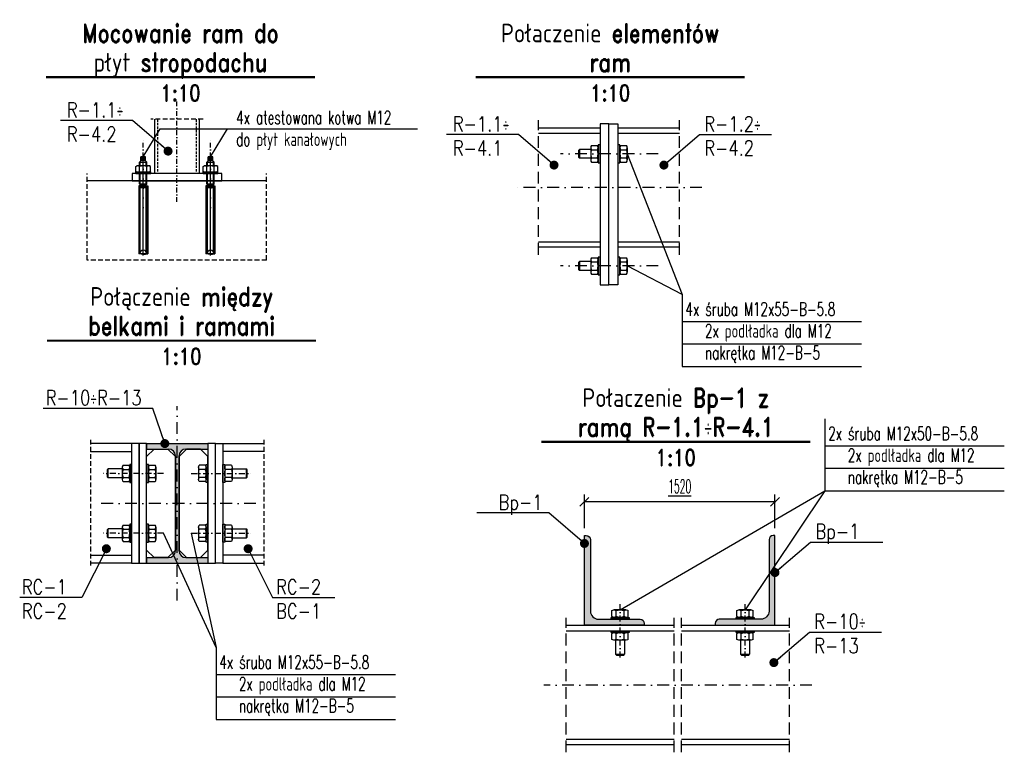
# Model space of a CAD drawing. Header units: millimetres. Extents: x -228255 to 14536, y -140109 to 119945.
# Tile 48 of 123: x -179065 to -177748, y 54477 to 55457. Entities that reach past the tile are written whole.
import ezdxf
from ezdxf.enums import TextEntityAlignment as Align

# ---------------------------------------------------------------- set-up
doc = ezdxf.new("R2010")
doc.units = ezdxf.units.MM
doc.header["$LTSCALE"] = 2.5
for name, pattern in [('DASHDOT', [25.4, 12.7, -6.35, 0, -6.35]), ('DASHDOT2', [12.7, 6.35, -3.175, 0, -3.175]), ('DASHED', [19.049999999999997, 12.7, -6.35]), ('DASHED2', [9.524999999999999, 6.35, -3.175])]:
    doc.linetypes.add(name, pattern=pattern)
for name, color, linetype in [('Gruba', 6, 'Continuous'), ('Laczniki', 30, 'Continuous'), ('LAYER1', 7, 'Continuous'), ('Nr_dzwigar', 42, 'Continuous'), ('Nr_platwie', 230, 'Continuous'), ('Nr_stezenia', 183, 'Continuous'), ('Odnosnik_laczniki', 65, 'Continuous'), ('Osie', 134, 'DASHDOT'), ('Osie_laczniki', 157, 'DASHDOT2'), ('plyty', 2, 'Continuous'), ('Przerywana', 5, 'DASHED'), ('stal', 4, 'Continuous'), ('Stal_nw', 181, 'DASHED2'), ('Stal_przekroj', 1, 'Continuous'), ('Wymiary', 86, 'Continuous')]:
    doc.layers.add(name, color=color, linetype=linetype)
doc.styles.get("Standard").update_dxf_attribs({"font": 'romans.shx', "width": 0.65})
doc.styles.add('style1', font='romand.shx', dxfattribs={"width": 0.8})
doc.styles.add('style3', font='romans.shx', dxfattribs={"width": 0.5})
doc.dimstyles.new('Skala_10', dxfattribs={"dimtxt": 18, "dimasz": 12, "dimexe": 10, "dimexo": 10, "dimgap": 10, "dimtad": 1, "dimdec": 0, "dimdsep": 46, "dimtxsty": 'style3', "dimblk": 'OBLIQUE', "dimcen": 0, "dimdle": 1, "dimclrd": 256, "dimclre": 256, "dimclrt": 31, "dimadec": 1, "dimazin": 0, "dimtfac": 1, "dimtdec": 0, "dimtix": 1, "dimtmove": 2, "dimatfit": 0, "dimldrblk": 'DOT', "dimfxl": 1, "dimtolj": 1, "dimtzin": 0, "dimlwd": -1, "dimlwe": -1, "dimarcsym": 0})
doc.dimstyles.new('Skala_10$7', dxfattribs={"dimscale": 0, "dimtxt": 18, "dimasz": 12, "dimexe": 10, "dimexo": 15, "dimgap": 5, "dimtad": 1, "dimdec": 0, "dimrnd": 0.5, "dimzin": 9, "dimdsep": 46, "dimtxsty": 'Standard', "dimblk1": 'OBLIQUE', "dimblk2": 'OBLIQUE', "dimsah": 1, "dimcen": 10, "dimdle": 10, "dimclrt": 31, "dimadec": 0, "dimazin": 0, "dimtfac": 1, "dimtdec": 0, "dimtmove": 2, "dimatfit": 3, "dimldrblk": 'DOT', "dimfxl": 1, "dimtolj": 1, "dimtzin": 9, "dimarcsym": 0})

# ---------------------------------------------------------------- blocks, each defined once
blk = doc.blocks.new('CLMP3', base_point=(-302.1, 681.15297))
at = {"layer": 'LAYER1', "color": 0, "linetype": 'Continuous'}
for p, q in [((-292.1, 813.36421), (-298.1, 812.61421)), ((-298.1, 721.36421), (-298.1, 812.61421)), ((-297.1, 812.61421), (-287.1, 812.61421)), ((-297.1, 812.61421), (-297.1, 723.87843)), ((-296.2, 809.7524), (-296.2, 723.87843)), ((-292.1, 814.77261), (-292.1, 681.15297)), ((-292.1, 813.36421), (-286.1, 812.61421)), ((-288, 809.7524), (-288, 723.87843)), ((-287.1, 812.61421), (-287.1, 723.87843)), ((-286.1, 721.36421), (-286.1, 812.61421)), ((-292.1, 721.36421), (-298.1, 721.36421)), ((-287.1, 723.87843), (-297.1, 723.87843)), ((-297.1, 723.87843), (-296.54289, 723.32132)), ((-297.1, 718.85), (-296.54289, 719.40711)), ((-287.1, 718.85), (-297.1, 718.85)), ((-297.1, 718.85), (-297.1, 704.85)), ((-296.25, 722.61421), (-296.25, 720.11421)), ((-296.2, 718.85), (-296.2, 704.85)), ((-289.03356, 722.61421), (-295.15168, 722.61421)), ((-289.03356, 720.11421), (-295.15168, 720.11421)), ((-292.1, 721.36421), (-286.1, 721.36421)), ((-288, 718.85), (-288, 704.85)), ((-287.95, 722.61421), (-287.95, 720.11421)), ((-287.1, 723.87843), (-287.65711, 723.32132)), ((-287.1, 718.85), (-287.65711, 719.40711)), ((-287.1, 718.85), (-287.1, 704.85)), ((-282.1, 704.85), (-302.1, 704.85)), ((-302.1, 704.85), (-302.1, 702.85)), ((-282.1, 702.85), (-302.1, 702.85)), ((-301.91495, 702.0908099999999), (-300.6, 702.85)), ((-301.91495, 702.0908099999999), (-301.91495, 695.60919)), ((-283.6, 702.85), (-300.6, 702.85)), ((-297.00748, 702.0908099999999), (-297.00748, 695.60919)), ((-292.1, 704.85), (-292.1, 704.85)), ((-287.19252, 702.0908099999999), (-287.19252, 695.60919)), ((-282.28505, 702.0908099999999), (-283.6, 702.85)), ((-282.28505, 702.0908099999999), (-282.28505, 695.60919)), ((-282.1, 704.85), (-282.1, 702.85)), ((-301.91495, 695.60919), (-300.6, 694.85)), ((-300.6, 694.85), (-283.6, 694.85)), ((-297.1, 694.85), (-297.1, 689.98551)), ((-287.1, 689.98551), (-297.1, 689.98551)), ((-295.36198, 687.9142099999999), (-297.1, 689.98551)), ((-296.2, 694.85), (-296.2, 688.91293)), ((-295.36198, 687.9142099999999), (-295.36198, 682.86653)), ((-293.73099, 687.90791), (-293.73099, 682.86653)), ((-290.46901, 687.90791), (-290.46901, 682.86653)), ((-288.83802, 687.9142099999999), (-287.1, 689.98551)), ((-288.83802, 687.9142099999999), (-288.83802, 682.86653)), ((-288, 694.85), (-288, 688.91293)), ((-287.1, 694.85), (-287.1, 689.98551)), ((-282.28505, 695.60919), (-283.6, 694.85)), ((-295.36198, 682.86653), (-294.92496, 682.61421)), ((-294.92496, 682.61421), (-289.27504, 682.61421)), ((-288.83802, 682.86653), (-289.27504, 682.61421))]:
    blk.add_line(p, q, dxfattribs=at)
at = {"layer": 'LAYER1', "color": 0, "linetype": 'DASHED'}
for p, q in [((-297.35, 704.85), (-297.35, 702.85)), ((-286.85, 704.85), (-286.85, 702.85))]:
    blk.add_line(p, q, dxfattribs=at)
at = {"layer": 'LAYER1', "color": 0, "linetype": 'Continuous'}
for centre, radius, start, end in [((-292.1, 812.61421), 5, 180, 0), ((-297.25, 722.61421), 1, 0, 45), ((-297.25, 720.11421), 1, 315, 0), ((-286.95, 722.61421), 1, 135, 180), ((-286.95, 720.11421), 1, 180, 225), ((-299.44757, 698.54908), 4.3009218, 55.434907, 120), ((-292.1, 686.60919), 16.240811, 72.41204599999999, 107.58795), ((-284.75243, 698.54908), 4.3009218, 59.99999999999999, 124.56509), ((-299.44757, 699.15092), 4.3009218, 240, 304.56509), ((-292.1, 711.0908099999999), 16.240811, 252.41205, 287.58795), ((-294.54195, 689.085), 1.4294021, 234.99226, 304.56509), ((-292.1, 693.0532), 5.397598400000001, 252.41205, 287.58795), ((-289.65805, 689.085), 1.4294021, 235.43491, 305.00774), ((-284.75243, 699.15092), 4.3009218, 235.43491, 300.0000000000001), ((-294.54195, 684.04362), 1.4294021, 240, 304.56509), ((-292.1, 688.01181), 5.397598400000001, 252.41205, 287.58795), ((-289.65805, 684.04362), 1.4294021, 235.43491, 300.0000000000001)]:
    blk.add_arc(centre, radius, start, end, dxfattribs=at)
blk = doc.blocks.new('HAS_M10')
blk.add_blockref('CLMP3', (-10, -23.69703000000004))
blk = doc.blocks.new('nakretkaM12')
at = {"ltscale": 0.2}
for p, q in [((-10, 8.227241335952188), (-10, 5.484827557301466)), ((-10, 5.484827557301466), (-9.999999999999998, -5.48482755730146)), ((-9.000000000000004, 10.96965511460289), (-1.000000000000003, 10.96965511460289)), ((-9.000000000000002, 5.484827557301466), (-0.9999999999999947, 5.484827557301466)), ((0, 8.227241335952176), (0, 5.484827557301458)), ((0, 5.484827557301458), (0, -5.48482755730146)), ((-10, -5.48482755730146), (-10, -8.227241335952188)), ((-8.999999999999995, -5.484827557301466), (-0.9999999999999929, -5.484827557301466)), ((-9.000000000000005, -10.96965511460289), (-0.9999999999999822, -10.96965511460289)), ((0, -5.48482755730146), (0, -8.2272413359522))]:
    blk.add_line(p, q, dxfattribs=at)
for centre, radius, start, end in [((-5.739583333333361, 8.227241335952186), 4.260416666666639, 139.9320129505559, 220.0679870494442), ((5.541666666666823, 1.190212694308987e-14), 15.54166666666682, 159.3345218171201, 200.66547818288), ((-4.260416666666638, 8.227241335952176), 4.260416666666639, 319.9320129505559, 40.06798704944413), ((-15.54166666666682, -8.881784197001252e-16), 15.54166666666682, 339.33452181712, 20.66547818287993), ((-5.739583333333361, -8.227241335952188), 4.260416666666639, 139.9320129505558, 220.0679870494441), ((-4.260416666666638, -8.2272413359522), 4.260416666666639, 319.9320129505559, 40.06798704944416)]:
    blk.add_arc(centre, radius, start, end, dxfattribs=at)
blk = doc.blocks.new('_Dot')
at = {"color": 0, "linetype": 'ByBlock', "lineweight": -2}
blk.add_line((-0.5, 0), (-1, 0), dxfattribs=at)
at = {"color": 0, "linetype": 'ByBlock', "const_width": 0.5}
blk.add_lwpolyline([(-0.25, 0, 1), (0.25, 0, 1)], format="xyb", close=True, dxfattribs=at)
blk = doc.blocks.new('_Oblique')
at = {"color": 0, "linetype": 'ByBlock', "lineweight": -2}
blk.add_line((-0.5, -0.5), (0.5, 0.5), dxfattribs=at)
blk = doc.blocks.new('I160PE')
for p, q in [((-41, 160), (41, 160)), ((-41, 160), (-41, 152.6)), ((41, 160), (41, 152.6)), ((-41, 152.6), (-11.5, 152.6)), ((11.5, 152.6), (41, 152.6)), ((-2.5, 16.4), (-2.5, 143.6)), ((2.5, 16.4), (2.5, 143.6)), ((-41, 7.4), (-11.5, 7.399999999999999)), ((-41, 7.4), (-41, 0)), ((-41, 0), (41, 0)), ((11.5, 7.399999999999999), (41, 7.4)), ((41, 7.4), (41, 0))]:
    blk.add_line(p, q)
for centre, start, end in [((-11.5, 143.6), 0, 90), ((11.5, 143.6), 90, 180), ((-11.5, 16.4), 270, 0), ((11.5, 16.4), 180, 270)]:
    blk.add_arc(centre, 9, start, end)
blk = doc.blocks.new('L120x80x8')
blk.add_lwpolyline([(0, 0), (7.34788079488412e-15, 120), (2.500000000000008, 120, -0.4142135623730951), (8.000000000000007, 114.5), (8, 19, 0.4142135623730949), (19, 7.999999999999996), (74.49999999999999, 7.999999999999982, -0.4142135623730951), (79.99999999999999, 2.499999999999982), (79.99999999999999, -1.959434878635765e-14), (0, 0)], format="xyb")
blk = doc.blocks.new('*D642')
at = {"layer": 'Defpoints', "color": 0, "ltscale": 0.5, "transparency": 16777216}
for p in [(-178309.4645634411, 54812.3441635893), (-178309.4645634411, 54767.31882481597), (-178054.4645634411, 54767.31882481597)]:
    blk.add_point(p, dxfattribs=at)
at = {"layer": 'Wymiary', "ltscale": 0.5, "transparency": 16777216}
for p, q in [((-178053.4645634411, 54812.3441635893), (-178310.4645634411, 54812.3441635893)), ((-178309.4645634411, 54777.31882481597), (-178309.4645634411, 54822.3441635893)), ((-178054.4645634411, 54777.31882481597), (-178054.4645634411, 54822.3441635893))]:
    blk.add_line(p, q, dxfattribs=at)
at = {"layer": 'Wymiary', "ltscale": 0.5, "transparency": 16777216, "xscale": 12, "yscale": 12, "zscale": 12, "rotation": 180}
blk.add_blockref('_Oblique', (-178309.4645634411, 54812.3441635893), dxfattribs=at)
at = {"layer": 'Wymiary', "ltscale": 0.5, "transparency": 16777216, "xscale": 12, "yscale": 12, "zscale": 12}
blk.add_blockref('_Oblique', (-178054.4645634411, 54812.3441635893), dxfattribs=at)
at = {"layer": 'Wymiary', "color": 31, "ltscale": 0.5, "transparency": 16777216, "insert": (-178181.9645634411, 54833.1441635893), "char_height": 18, "attachment_point": 5, "style": 'style3'}
blk.add_mtext('\\A1;\\L1520', dxfattribs=at)

msp = doc.modelspace()

# ---------------------------------------------------------------- hatches: boundary and pattern name
at = {"layer": 'Stal_przekroj', "ltscale": 0.5}
h = msp.add_hatch(color=256, dxfattribs=at)
h.dxf.hatch_style = 1
h.paths.add_polyline_path([(-178813.3481012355, 54737.71409908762), (-178842.8481012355, 54737.71409908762, -0.4142135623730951), (-178851.8481012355, 54746.71409908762), (-178851.8481012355, 54873.91409908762, -0.4142135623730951), (-178842.8481012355, 54882.91409908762), (-178813.3481012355, 54882.91409908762), (-178813.3481012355, 54890.31409908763), (-178895.3481012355, 54890.31409908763), (-178895.3481012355, 54882.91409908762), (-178865.8481012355, 54882.91409908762, -0.4142135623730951), (-178856.8481012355, 54873.91409908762), (-178856.8481012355, 54746.71409908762, -0.4142135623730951), (-178865.8481012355, 54737.71409908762), (-178895.3481012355, 54737.71409908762), (-178895.3481012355, 54730.31409908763), (-178813.3481012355, 54730.31409908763)])
h = msp.add_hatch(color=256, dxfattribs=at)
h.dxf.hatch_style = 1
h.paths.add_polyline_path([(-178234.9645634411, 54655.31882481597), (-178290.4645634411, 54655.31882481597, -0.414213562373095), (-178301.4645634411, 54666.31882481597), (-178301.4645634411, 54761.81882481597, 0.4142135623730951), (-178306.9645634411, 54767.31882481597), (-178309.4645634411, 54767.31882481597), (-178309.4645634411, 54647.31882481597), (-178229.4645634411, 54647.31882481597), (-178229.4645634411, 54649.81882481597, 0.4142135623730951)])
h = msp.add_hatch(color=256, dxfattribs=at)
h.dxf.hatch_style = 1
h.paths.add_polyline_path([(-178054.4645634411, 54767.31882481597), (-178056.9645634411, 54767.31882481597, 0.4142135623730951), (-178062.4645634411, 54761.81882481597), (-178062.4645634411, 54666.31882481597, -0.4142135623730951), (-178073.4645634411, 54655.31882481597), (-178128.9645634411, 54655.31882481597, 0.4142135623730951), (-178134.4645634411, 54649.81882481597), (-178134.4645634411, 54647.31882481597), (-178054.4645634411, 54647.31882481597)])

# ---------------------------------------------------------------- linework, layer by layer
at = {"layer": 'Gruba', "const_width": 3}
for points in [[(-179029.9940108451, 55380.38646387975), (-178669.9940108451, 55380.38646387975)], [(-178454.9940108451, 55380.38646387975), (-178094.9940108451, 55380.38646387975)], [(-179028.6888457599, 55027.95067716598), (-178668.6888457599, 55027.95067716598)], [(-178367.1924493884, 54892.62412127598), (-178007.1924493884, 54892.62412127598)]]:
    msp.add_lwpolyline(points, dxfattribs=at)
at = {"layer": 'Laczniki', "ltscale": 0.5}
for p, q in [((-178317.1167988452, 55282.85023629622), (-178316.1167988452, 55283.85023629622)), ((-178317.1167988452, 55272.85023629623), (-178317.1167988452, 55282.85023629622)), ((-178317.1167988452, 55272.85023629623), (-178316.1167988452, 55271.85023629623)), ((-178301.1167988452, 55283.85023629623), (-178316.1167988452, 55283.85023629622)), ((-178316.1167988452, 55283.85023629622), (-178316.1167988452, 55271.85023629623)), ((-178301.1167988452, 55271.85023629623), (-178316.1167988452, 55271.85023629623)), ((-178317.1167988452, 55132.85023629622), (-178316.1167988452, 55133.85023629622)), ((-178317.1167988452, 55122.85023629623), (-178317.1167988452, 55132.85023629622)), ((-178301.1167988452, 55133.85023629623), (-178316.1167988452, 55133.85023629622)), ((-178316.1167988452, 55133.85023629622), (-178316.1167988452, 55121.85023629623)), ((-178317.1167988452, 55122.85023629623), (-178316.1167988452, 55121.85023629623)), ((-178301.1167988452, 55121.85023629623), (-178316.1167988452, 55121.85023629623))]:
    msp.add_line(p, q, dxfattribs=at)
at = {"layer": 'Laczniki', "ltscale": 0.2}
for p, q in [((-178947.8481012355, 54855.31409908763), (-178946.8481012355, 54856.31409908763)), ((-178947.8481012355, 54845.31409908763), (-178947.8481012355, 54855.31409908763)), ((-178927.8481012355, 54856.31409908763), (-178946.8481012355, 54856.31409908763)), ((-178946.8481012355, 54844.31409908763), (-178946.8481012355, 54856.31409908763)), ((-178780.8481012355, 54856.31409908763), (-178761.8481012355, 54856.31409908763)), ((-178760.8481012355, 54855.31409908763), (-178761.8481012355, 54856.31409908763)), ((-178761.8481012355, 54844.31409908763), (-178761.8481012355, 54856.31409908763)), ((-178760.8481012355, 54845.31409908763), (-178760.8481012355, 54855.31409908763)), ((-178947.8481012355, 54845.31409908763), (-178946.8481012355, 54844.31409908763)), ((-178927.8481012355, 54844.31409908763), (-178946.8481012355, 54844.31409908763)), ((-178780.8481012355, 54844.31409908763), (-178761.8481012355, 54844.31409908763)), ((-178760.8481012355, 54845.31409908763), (-178761.8481012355, 54844.31409908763)), ((-178947.8481012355, 54775.31409908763), (-178946.8481012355, 54776.31409908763)), ((-178947.8481012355, 54765.31409908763), (-178947.8481012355, 54775.31409908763)), ((-178927.8481012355, 54776.31409908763), (-178946.8481012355, 54776.31409908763)), ((-178946.8481012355, 54764.31409908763), (-178946.8481012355, 54776.31409908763)), ((-178780.8481012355, 54776.31409908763), (-178761.8481012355, 54776.31409908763)), ((-178760.8481012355, 54775.31409908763), (-178761.8481012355, 54776.31409908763)), ((-178761.8481012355, 54764.31409908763), (-178761.8481012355, 54776.31409908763)), ((-178760.8481012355, 54765.31409908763), (-178760.8481012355, 54775.31409908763)), ((-178947.8481012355, 54765.31409908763), (-178946.8481012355, 54764.31409908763)), ((-178927.8481012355, 54764.31409908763), (-178946.8481012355, 54764.31409908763)), ((-178780.8481012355, 54764.31409908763), (-178761.8481012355, 54764.31409908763)), ((-178760.8481012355, 54765.31409908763), (-178761.8481012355, 54764.31409908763)), ((-178267.6927123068, 54627.40181262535), (-178267.6927123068, 54608.40181262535)), ((-178255.6927123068, 54627.40181262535), (-178255.6927123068, 54608.40181262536)), ((-178100.4645634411, 54627.40181262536), (-178100.4645634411, 54608.40181262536)), ((-178088.4645634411, 54627.40181262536), (-178088.4645634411, 54608.40181262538)), ((-178266.6927123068, 54607.40181262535), (-178267.6927123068, 54608.40181262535)), ((-178267.6927123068, 54608.40181262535), (-178255.6927123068, 54608.40181262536)), ((-178266.6927123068, 54607.40181262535), (-178256.6927123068, 54607.40181262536)), ((-178256.6927123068, 54607.40181262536), (-178255.6927123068, 54608.40181262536)), ((-178099.4645634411, 54607.40181262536), (-178100.4645634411, 54608.40181262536)), ((-178100.4645634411, 54608.40181262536), (-178088.4645634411, 54608.40181262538)), ((-178099.4645634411, 54607.40181262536), (-178089.4645634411, 54607.40181262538)), ((-178089.4645634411, 54607.40181262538), (-178088.4645634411, 54608.40181262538))]:
    msp.add_line(p, q, dxfattribs=at)
at = {"layer": 'Laczniki', "ltscale": 0.5}
for points in [[(-178291.1167988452, 55265.85023629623), (-178288.6167988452, 55265.85023629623), (-178288.6167988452, 55289.85023629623), (-178291.1167988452, 55289.85023629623)], [(-178264.6167988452, 55265.85023629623), (-178262.1167988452, 55265.85023629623), (-178262.1167988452, 55289.85023629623), (-178264.6167988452, 55289.85023629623)], [(-178291.1167988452, 55115.85023629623), (-178288.6167988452, 55115.85023629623), (-178288.6167988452, 55139.85023629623), (-178291.1167988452, 55139.85023629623)], [(-178264.6167988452, 55115.85023629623), (-178262.1167988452, 55115.85023629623), (-178262.1167988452, 55139.85023629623), (-178264.6167988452, 55139.85023629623)]]:
    msp.add_lwpolyline(points, close=True, dxfattribs=at)
at = {"layer": 'Laczniki', "ltscale": 0.2}
for points in [[(-178917.8481012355, 54838.31409908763), (-178915.3481012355, 54838.31409908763), (-178915.3481012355, 54862.31409908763), (-178917.8481012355, 54862.31409908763)], [(-178895.3481012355, 54838.31409908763), (-178892.8481012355, 54838.31409908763), (-178892.8481012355, 54862.31409908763), (-178895.3481012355, 54862.31409908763)], [(-178813.3481012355, 54838.31409908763), (-178815.8481012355, 54838.31409908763), (-178815.8481012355, 54862.31409908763), (-178813.3481012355, 54862.31409908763)], [(-178790.8481012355, 54838.31409908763), (-178793.3481012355, 54838.31409908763), (-178793.3481012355, 54862.31409908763), (-178790.8481012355, 54862.31409908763)], [(-178917.8481012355, 54758.31409908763), (-178915.3481012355, 54758.31409908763), (-178915.3481012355, 54782.31409908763), (-178917.8481012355, 54782.31409908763)], [(-178895.3481012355, 54758.31409908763), (-178892.8481012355, 54758.31409908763), (-178892.8481012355, 54782.31409908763), (-178895.3481012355, 54782.31409908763)], [(-178813.3481012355, 54758.31409908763), (-178815.8481012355, 54758.31409908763), (-178815.8481012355, 54782.31409908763), (-178813.3481012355, 54782.31409908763)], [(-178790.8481012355, 54758.31409908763), (-178793.3481012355, 54758.31409908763), (-178793.3481012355, 54782.31409908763), (-178790.8481012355, 54782.31409908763)], [(-178273.6927123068, 54655.31882481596), (-178273.6927123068, 54657.81882481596), (-178249.6927123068, 54657.81882481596), (-178249.6927123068, 54655.31882481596)], [(-178106.4645634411, 54655.31882481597), (-178106.4645634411, 54657.81882481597), (-178082.4645634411, 54657.81882481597), (-178082.4645634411, 54655.31882481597)], [(-178273.6927123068, 54637.40181262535), (-178273.6927123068, 54639.90181262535), (-178249.6927123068, 54639.90181262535), (-178249.6927123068, 54637.40181262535)], [(-178106.4645634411, 54637.40181262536), (-178106.4645634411, 54639.90181262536), (-178082.4645634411, 54639.90181262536), (-178082.4645634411, 54637.40181262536)]]:
    msp.add_lwpolyline(points, close=True, dxfattribs=at)
at = {"layer": 'Odnosnik_laczniki', "ltscale": 0.2}
for p, q in [((-178899.8775757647, 55273.91008757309), (-178877.0202549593, 55311.19870470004)), ((-178877.0202549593, 55311.19870470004), (-178532.7740883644, 55311.19870470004)), ((-178809.8775757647, 55273.91008757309), (-178787.0202549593, 55311.19870470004))]:
    msp.add_line(p, q, dxfattribs=at)
at = {"layer": 'Odnosnik_laczniki', "ltscale": 0.5}
for p, q in [((-178252.1167988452, 55277.85023629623), (-178178.7165554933, 55089.54728697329)), ((-178178.7165554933, 55089.54728697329), (-178252.1167988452, 55127.85023629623)), ((-178178.7165554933, 55089.54728697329), (-178178.7165554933, 54993.54728697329)), ((-178178.7165554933, 55053.54728697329), (-177938.7165554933, 55053.54728697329)), ((-178178.7165554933, 55023.54728697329), (-177938.7165554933, 55023.54728697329)), ((-178178.7165554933, 54993.54728697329), (-177938.7165554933, 54993.54728697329)), ((-177987.6055143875, 54923.17800988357), (-177987.6055143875, 54827.17800988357)), ((-177987.6055143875, 54887.17800988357), (-177747.6055143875, 54887.17800988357)), ((-177987.6055143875, 54857.17800988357), (-177747.6055143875, 54857.17800988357)), ((-178261.6927123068, 54667.81882481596), (-177987.6055143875, 54827.17800988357)), ((-177987.6055143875, 54827.17800988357), (-178094.4645634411, 54667.81882481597)), ((-177987.6055143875, 54827.17800988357), (-177747.6055143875, 54827.17800988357)), ((-178802.4478578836, 54617.32608740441), (-178872.8481012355, 54770.31409908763)), ((-178835.8481012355, 54770.31409908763), (-178802.4478578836, 54617.32608740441)), ((-178802.4478578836, 54617.32608740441), (-178802.4478578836, 54521.32608740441)), ((-178802.4478578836, 54581.32608740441), (-178562.4478578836, 54581.32608740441)), ((-178802.4478578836, 54551.32608740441), (-178562.4478578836, 54551.32608740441)), ((-178802.4478578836, 54521.32608740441), (-178562.4478578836, 54521.32608740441))]:
    msp.add_line(p, q, dxfattribs=at)
at = {"layer": 'Osie', "ltscale": 0.2}
for p, q in [((-178854.8775757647, 55213.46147487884), (-178854.8775757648, 55349.81850501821)), ((-178899.8775757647, 55196.6742991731), (-178899.8775757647, 55296.6742991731)), ((-178809.8775757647, 55196.6742991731), (-178809.8775757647, 55296.6742991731))]:
    msp.add_line(p, q, dxfattribs=at)
at = {"layer": 'Osie', "ltscale": 0.5}
for p, q in [((-178210.6167988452, 55277.85023629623), (-178341.6167988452, 55277.85023629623)), ((-178152.1605011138, 55232.85023629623), (-178401.0730965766, 55232.85023629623)), ((-178210.6167988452, 55127.85023629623), (-178341.6167988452, 55127.85023629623)), ((-178854.3481012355, 54680.31409908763), (-178854.3481012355, 54940.31409908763)), ((-178749.1102082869, 54810.31409908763), (-178959.5859941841, 54810.31409908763)), ((-178005.0082657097, 54567.31882481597), (-178363.9208611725, 54567.31882481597))]:
    msp.add_line(p, q, dxfattribs=at)
at = {"layer": 'Osie_laczniki', "ltscale": 0.5}
for p, q in [((-178872.8481012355, 54850.31409908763), (-178952.8481012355, 54850.31409908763)), ((-178835.8481012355, 54850.31409908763), (-178755.8481012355, 54850.31409908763)), ((-178872.8481012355, 54770.31409908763), (-178952.8481012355, 54770.31409908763)), ((-178835.8481012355, 54770.31409908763), (-178755.8481012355, 54770.31409908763)), ((-178261.6927123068, 54604.31634844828), (-178261.6927123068, 54675.48727680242)), ((-178094.4645634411, 54604.31634844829), (-178094.4645634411, 54675.48727680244))]:
    msp.add_line(p, q, dxfattribs=at)
at = {"layer": 'plyty', "ltscale": 0.2}
msp.add_line((-178734.8775757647, 55241.6742991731), (-178974.8775757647, 55241.6742991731), dxfattribs=at)
at = {"layer": 'Przerywana', "ltscale": 0.2}
for p, q in [((-178819.8775757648, 55324.04787178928), (-178889.8775757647, 55324.04787178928)), ((-178974.8775757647, 55135.84595842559), (-178974.8775757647, 55251.6742991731)), ((-178734.8775757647, 55135.84595842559), (-178734.8775757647, 55251.6742991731)), ((-178734.8775757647, 55135.84595842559), (-178974.8775757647, 55135.84595842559)), ((-178970.3481012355, 54895.31409908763), (-178970.3481012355, 54725.31409908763)), ((-178738.3481012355, 54895.31409908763), (-178738.3481012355, 54725.31409908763))]:
    msp.add_line(p, q, dxfattribs=at)
at = {"layer": 'Przerywana', "ltscale": 0.5}
for p, q in [((-178371.0730965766, 55142.85023629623), (-178371.0730965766, 55322.85023629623)), ((-178182.1605011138, 55142.85023629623), (-178182.1605011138, 55322.85023629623)), ((-178333.9208611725, 54477.31882481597), (-178333.9208611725, 54657.31882481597)), ((-178189.4645634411, 54477.31882481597), (-178189.4645634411, 54657.31882481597)), ((-178179.4645634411, 54477.31882481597), (-178179.4645634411, 54657.31882481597)), ((-178035.0082657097, 54477.31882481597), (-178035.0082657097, 54657.31882481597))]:
    msp.add_line(p, q, dxfattribs=at)
at = {"layer": 'stal', "ltscale": 0.2}
for p, q in [((-178884.8775757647, 55324.04787178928), (-178884.8775757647, 55251.6742991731)), ((-178824.8775757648, 55324.04787178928), (-178824.8775757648, 55251.6742991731))]:
    msp.add_line(p, q, dxfattribs=at)
at = {"layer": 'stal', "ltscale": 0.5}
for p, q in [((-178371.0730965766, 55305.45023629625), (-178288.6167988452, 55305.45023629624)), ((-178264.6167988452, 55305.45023629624), (-178182.1605011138, 55305.45023629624)), ((-178264.6167988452, 55305.45023629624), (-178182.1605011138, 55305.45023629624)), ((-178371.0730965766, 55160.25023629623), (-178288.6167988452, 55160.25023629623)), ((-178264.6167988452, 55160.25023629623), (-178182.1605011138, 55160.25023629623)), ((-178264.6167988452, 55160.25023629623), (-178182.1605011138, 55160.25023629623)), ((-178333.9208611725, 54639.91882481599), (-178189.4645634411, 54639.91882481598)), ((-178179.4645634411, 54639.91882481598), (-178035.0082657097, 54639.91882481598)), ((-178179.4645634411, 54639.91882481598), (-178035.0082657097, 54639.91882481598)), ((-178333.9208611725, 54494.71882481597), (-178189.4645634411, 54494.71882481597)), ((-178179.4645634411, 54494.71882481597), (-178035.0082657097, 54494.71882481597)), ((-178179.4645634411, 54494.71882481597), (-178035.0082657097, 54494.71882481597))]:
    msp.add_line(p, q, dxfattribs=at)
at = {"layer": 'stal'}
for p, q in [((-178915.3481012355, 54890.31409908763), (-178970.3481012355, 54890.31409908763)), ((-178793.3481012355, 54890.31409908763), (-178738.3481012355, 54890.31409908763)), ((-178970.3481012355, 54879.81409908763), (-178915.3481012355, 54879.81409908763)), ((-178738.3481012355, 54879.81409908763), (-178793.3481012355, 54879.81409908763)), ((-178970.3481012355, 54740.81409908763), (-178915.3481012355, 54740.81409908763)), ((-178738.3481012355, 54740.81409908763), (-178793.3481012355, 54740.81409908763)), ((-178915.3481012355, 54730.31409908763), (-178970.3481012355, 54730.31409908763)), ((-178793.3481012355, 54730.31409908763), (-178738.3481012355, 54730.31409908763))]:
    msp.add_line(p, q, dxfattribs=at)
at = {"layer": 'stal', "ltscale": 0.5}
for points in [[(-178371.0730965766, 55312.85023629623), (-178288.6167988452, 55312.85023629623)], [(-178264.6167988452, 55312.85023629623), (-178182.1605011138, 55312.85023629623)], [(-178264.6167988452, 55312.85023629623), (-178182.1605011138, 55312.85023629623)], [(-178288.6167988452, 55152.85023629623), (-178371.0730965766, 55152.85023629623)], [(-178182.1605011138, 55152.85023629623), (-178264.6167988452, 55152.85023629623)], [(-178182.1605011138, 55152.85023629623), (-178264.6167988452, 55152.85023629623)], [(-178895.3481012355, 54872.91409908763), (-178885.3481012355, 54882.91409908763), (-178866.8481012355, 54882.91409908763), (-178856.8481012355, 54872.91409908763), (-178856.8481012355, 54747.71409908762), (-178866.8481012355, 54737.71409908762), (-178885.3481012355, 54737.71409908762), (-178895.3481012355, 54747.71409908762), (-178895.3481012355, 54872.91409908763)], [(-178813.3481012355, 54872.91409908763), (-178823.3481012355, 54882.91409908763), (-178841.8481012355, 54882.91409908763), (-178851.8481012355, 54872.91409908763), (-178851.8481012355, 54747.71409908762), (-178841.8481012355, 54737.71409908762), (-178823.3481012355, 54737.71409908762), (-178813.3481012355, 54747.71409908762), (-178813.3481012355, 54872.91409908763)], [(-178333.9208611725, 54647.31882481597), (-178189.4645634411, 54647.31882481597)], [(-178179.4645634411, 54647.31882481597), (-178035.0082657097, 54647.31882481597)], [(-178179.4645634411, 54647.31882481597), (-178035.0082657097, 54647.31882481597)], [(-178189.4645634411, 54487.31882481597), (-178333.9208611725, 54487.31882481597)], [(-178035.0082657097, 54487.31882481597), (-178179.4645634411, 54487.31882481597)], [(-178035.0082657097, 54487.31882481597), (-178179.4645634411, 54487.31882481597)]]:
    msp.add_lwpolyline(points, dxfattribs=at)
for points in [[(-178288.6167988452, 55102.85023629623), (-178276.6167988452, 55102.85023629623), (-178276.6167988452, 55317.85023629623), (-178288.6167988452, 55317.85023629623)], [(-178264.6167988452, 55102.85023629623), (-178276.6167988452, 55102.85023629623), (-178276.6167988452, 55317.85023629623), (-178264.6167988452, 55317.85023629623)], [(-178905.3481012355, 54730.31409908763), (-178895.3481012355, 54730.31409908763), (-178895.3481012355, 54890.31409908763), (-178905.3481012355, 54890.31409908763)], [(-178813.3481012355, 54730.31409908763), (-178803.3481012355, 54730.31409908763), (-178803.3481012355, 54890.31409908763), (-178813.3481012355, 54890.31409908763)]]:
    msp.add_lwpolyline(points, close=True, dxfattribs=at)
at = {"layer": 'stal', "ltscale": 0.2}
msp.add_lwpolyline([(-178914.8775757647, 55241.6742991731), (-178794.8775757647, 55241.6742991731), (-178794.8775757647, 55251.6742991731), (-178914.8775757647, 55251.6742991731)], close=True, dxfattribs=at)
at = {"layer": 'stal'}
for points in [[(-178905.3481012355, 54730.31409908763), (-178905.3481012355, 54890.31409908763), (-178915.3481012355, 54890.31409908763), (-178915.3481012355, 54730.31409908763)], [(-178803.3481012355, 54730.31409908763), (-178803.3481012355, 54890.31409908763), (-178793.3481012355, 54890.31409908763), (-178793.3481012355, 54730.31409908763)]]:
    msp.add_lwpolyline(points, close=True, dxfattribs=at)
at = {"layer": 'Stal_nw', "ltscale": 0.2}
for p, q in [((-178880.8775757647, 55324.04787178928), (-178880.8775757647, 55251.6742991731)), ((-178828.8775757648, 55324.04787178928), (-178828.8775757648, 55251.6742991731))]:
    msp.add_line(p, q, dxfattribs=at)

# ---------------------------------------------------------------- block references
at = {"layer": 'Laczniki', "ltscale": 0.5}
for p in [(-178291.1167988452, 55277.85023629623), (-178252.1167988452, 55277.85023629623), (-178291.1167988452, 55127.85023629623), (-178252.1167988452, 55127.85023629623)]:
    msp.add_blockref('nakretkaM12', p, dxfattribs=at)
at = {"layer": 'Laczniki', "ltscale": 0.2, "rotation": 180}
for p in [(-178899.8775757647, 55251.6742991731), (-178809.8775757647, 55251.6742991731)]:
    msp.add_blockref('HAS_M10', p, dxfattribs=at)
at = {"layer": 'Laczniki', "ltscale": 0.2}
for p in [(-178917.8481012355, 54850.31409908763), (-178882.8481012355, 54850.31409908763), (-178917.8481012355, 54770.31409908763), (-178882.8481012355, 54770.31409908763)]:
    msp.add_blockref('nakretkaM12', p, dxfattribs=at)
at = {"layer": 'Laczniki', "ltscale": 0.2, "xscale": -1}
for p in [(-178825.8481012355, 54850.31409908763), (-178790.8481012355, 54850.31409908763), (-178825.8481012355, 54770.31409908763), (-178790.8481012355, 54770.31409908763)]:
    msp.add_blockref('nakretkaM12', p, dxfattribs=at)
at = {"layer": 'Laczniki', "ltscale": 0.2, "xscale": -1, "rotation": 270}
for p in [(-178261.6927123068, 54667.81882481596), (-178094.4645634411, 54667.81882481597), (-178261.6927123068, 54637.40181262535), (-178094.4645634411, 54637.40181262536)]:
    msp.add_blockref('nakretkaM12', p, dxfattribs=at)
at = {"layer": 'Stal_przekroj', "ltscale": 0.5}
for name, p in [('I160PE', (-178854.3481012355, 54730.31409908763)), ('L120x80x8', (-178309.4645634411, 54647.31882481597))]:
    msp.add_blockref(name, p, dxfattribs=at)
at = {"layer": 'Stal_przekroj', "ltscale": 0.5, "xscale": -1}
msp.add_blockref('L120x80x8', (-178054.4645634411, 54647.31882481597), dxfattribs=at)

# ---------------------------------------------------------------- texts
at = {"layer": 'Gruba', "style": 'style1', "width": 0.8}
for s, p in [('Połaczenie elementów', (-178274.9940108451, 55419.47164806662)), ('Mocowanie ram do', (-178849.9940108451, 55419.47164806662)), ('płyt stropodachu', (-178849.9940108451, 55380.38646387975)), ('ram', (-178274.9940108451, 55380.38646387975)), ('Połączenie między', (-178848.6888457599, 55067.03586135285)), ('belkami i ramami', (-178848.6888457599, 55027.95067716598)), ('Połaczenie Bp-1 z', (-178187.1924493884, 54931.70930546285)), ('ramą R-1.1÷R-4.1', (-178187.1924493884, 54892.62412127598))]:
    msp.add_text(s, height=25, dxfattribs=at).set_placement(p, align=Align.BOTTOM_CENTER)
for p in [(-178849.9940108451, 55370.38646387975), (-178274.9940108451, 55370.38646387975), (-178848.6888457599, 55017.95067716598), (-178187.1924493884, 54882.62412127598)]:
    msp.add_text('1:10', height=22, dxfattribs=at).set_placement(p, align=Align.TOP_CENTER)
at = {"layer": 'Nr_dzwigar', "ltscale": 0.2, "style": 'style1', "width": 0.8}
for s, p in [('R-1.1÷', (-179002.0847000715, 55326.64686780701)), ('R-1.1÷', (-178485.5790929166, 55307.93820017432)), ('R-1.2÷', (-178149.0806179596, 55307.93820017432)), ('R-4.2', (-179002.0847000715, 55294.26591542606)), ('R-4.1', (-178485.5790929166, 55275.55724779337)), ('R-4.2', (-178149.0806179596, 55275.55724779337)), ('R-10÷R-13', (-179030.4800914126, 54941.59918691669)), ('R-10÷', (-178001.9283825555, 54642.40678869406)), ('R-13', (-178001.9283825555, 54610.02583631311))]:
    msp.add_text(s, height=20, dxfattribs=at).set_placement(p)
at = {"layer": 'Nr_platwie', "ltscale": 0.2, "style": 'style1', "width": 0.8}
for p in [(-178424.4249666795, 54801.78297647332), (-178000.456541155, 54762.89462716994)]:
    msp.add_text('Bp-1', height=20, dxfattribs=at).set_placement(p)
at = {"layer": 'Nr_stezenia', "ltscale": 0.2, "style": 'style1', "width": 0.8}
for s, p in [('RC-1', (-179062.3753716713, 54688.67042523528)), ('RC-2', (-178722.0715695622, 54688.67042523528)), ('RC-2', (-179062.3753716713, 54656.28947285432)), ('BC-1', (-178722.0715695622, 54656.28947285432))]:
    msp.add_text(s, height=20, dxfattribs=at).set_placement(p)
at = {"layer": 'Odnosnik_laczniki', "color": 31, "ltscale": 0.2, "width": 0.65}
for s, p in [('4x atestowana kotwa M12', (-178775.5172232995, 55317.46921676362)), ('do płyt kanałowych', (-178775.5172232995, 55288.32635962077))]:
    msp.add_text(s, height=18, dxfattribs=at).set_placement(p)
at = {"layer": 'Odnosnik_laczniki', "color": 31, "ltscale": 0.5, "width": 0.65}
for s, p in [('4x śruba M12x55-B-5.8', (-178174.303984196, 55061.2137445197)), ('   2x podlładka dla M12', (-178174.303984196, 55032.07088737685)), ('   nakrętka M12-B-5', (-178174.303984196, 55002.92803023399)), ('2x śruba M12x50-B-5.8', (-177983.1929430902, 54894.84446742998)), ('   2x podlładka dla M12', (-177983.1929430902, 54865.70161028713)), ('   nakrętka M12-B-5', (-177983.1929430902, 54836.55875314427)), ('4x śruba M12x55-B-5.8', (-178798.0352865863, 54588.99254495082)), ('   2x podlładka dla M12', (-178798.0352865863, 54559.84968780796)), ('   nakrętka M12-B-5', (-178798.0352865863, 54530.70683066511))]:
    msp.add_text(s, height=18, dxfattribs=at).set_placement(p)

# ---------------------------------------------------------------- dimensions: what is measured, and where the dimension line sits
at = {"layer": 'Wymiary', "ltscale": 0.5}
dim = msp.add_linear_dim(base=(-178309.4645634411, 54812.3441635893), p1=(-178054.4645634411, 54767.31882481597), p2=(-178309.4645634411, 54767.31882481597), text='%%u1520', dimstyle='Skala_10', dxfattribs=at)
dim.commit()
dim.dimension.update_dxf_attribs({"geometry": '*D642', "text_midpoint": (-178181.9645634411, 54833.1441635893)})

# ---------------------------------------------------------------- leaders
at = {"layer": 'Nr_dzwigar', "ltscale": 0.2}
for points in [[(-178866.6505645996, 55281.52976463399), (-178914.1827468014, 55322.30867804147), (-179010.7663801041, 55322.30867804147)], [(-178350.1449574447, 55262.8210970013), (-178397.6771396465, 55303.60001040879), (-178494.2607729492, 55303.60001040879)], [(-178203.0886402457, 55262.8210970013), (-178155.5564580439, 55303.60001040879), (-178058.9728247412, 55303.60001040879)], [(-178870.9569670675, 54890.31409908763), (-178886.846163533, 54937.26099715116), (-179033.6468948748, 54937.26099715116)], [(-178055.9364048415, 54597.28968552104), (-178008.4042226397, 54638.06859892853), (-177911.8205893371, 54638.06859892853)]]:
    msp.add_leader(points, dimstyle='Skala_10$7', override={"dimscale": 1, "dimtad": 0, "dimfxl": 0}, dxfattribs=at)
at = {"layer": 'Nr_platwie', "ltscale": 0.2}
for points in [[(-178309.4645634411, 54756.6658733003), (-178356.9967456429, 54797.44478670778), (-178453.5803789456, 54797.44478670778)], [(-178054.4645634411, 54717.77752399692), (-178006.9323812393, 54758.5564374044), (-177910.3487479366, 54758.5564374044)]]:
    msp.add_leader(points, dimstyle='Skala_10$7', override={"dimscale": 1, "dimtad": 0, "dimfxl": 0}, dxfattribs=at)
at = {"layer": 'Nr_stezenia', "ltscale": 0.2}
for points in [[(-178949.2019016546, 54749.63735023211), (-178981.9483043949, 54684.33223546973), (-179065.1827157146, 54684.33223546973)], [(-178759.4943008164, 54749.63735023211), (-178726.747898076, 54684.33223546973), (-178643.5134867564, 54684.33223546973)]]:
    msp.add_leader(points, dimstyle='Skala_10$7', override={"dimscale": 1, "dimtad": 0, "dimfxl": 0}, dxfattribs=at)

doc.saveas('drawing.dxf')
